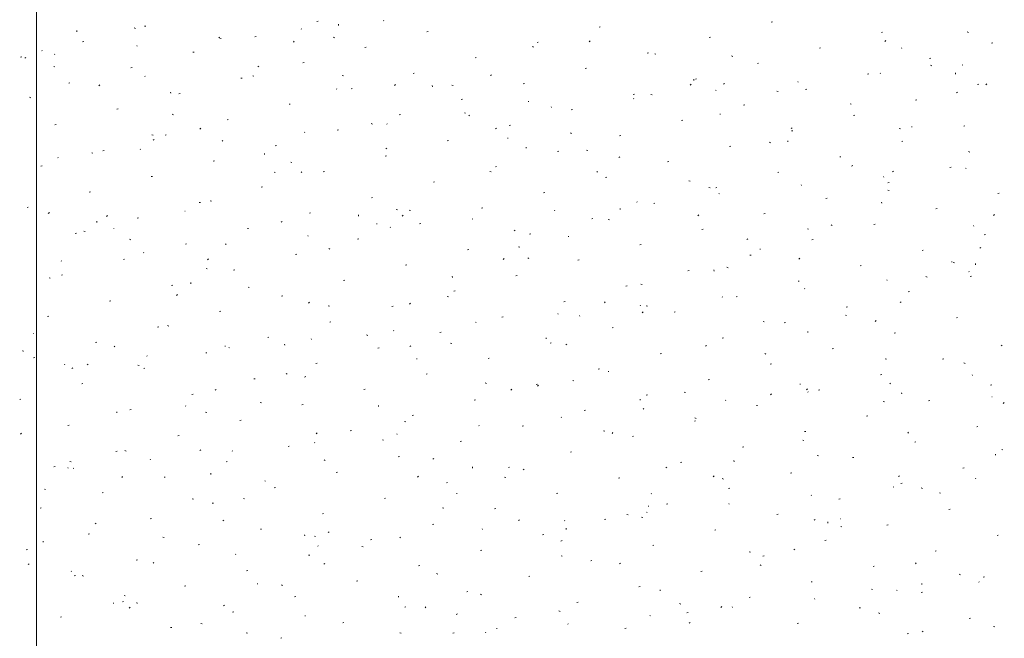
# Model space of a CAD drawing. Extents: x -740 to 300, y 62 to 1112.
# Tile 181 of 187: x -152 to -76, y 921 to 968. Entities that reach past the tile are written whole.
import ezdxf
from ezdxf.lldxf.tags import DXFTag

# ---------------------------------------------------------------- set-up
doc = ezdxf.new("R2010")
doc.units = 0
doc.layers.get('0').update_dxf_attribs({"lineweight": 13})
doc.layers.add('60- 61 allgemeine Ausstattung- 4 Terrassen', color=9, linetype='Continuous', lineweight=9, true_color=0x808080)
doc.layers.add('70 -71 Achsen- 1 Gebäudeachsen', color=7, linetype='STRICHPUNKT2-A06CPVBCL0', lineweight=18)
tags = doc.linetypes.add('STRICHPUNKT2-A06CPVBCL0', pattern=[12.7, 6.35, -3.175, 0, -3.175]).pattern_tags.tags
tags[10:11] = [DXFTag(74, 4), DXFTag(75, 0), DXFTag(340, '0'), DXFTag(46, 0.0), DXFTag(50, 0.0), DXFTag(44, 0.0), DXFTag(45, 0.0)]
tags[8:9] = [DXFTag(74, 4), DXFTag(75, 0), DXFTag(340, '0'), DXFTag(46, 0.0), DXFTag(50, 0.0), DXFTag(44, 0.0), DXFTag(45, 0.0)]
tags[6:7] = [DXFTag(74, 4), DXFTag(75, 0), DXFTag(340, '0'), DXFTag(46, 0.0), DXFTag(50, 0.0), DXFTag(44, 0.0), DXFTag(45, 0.0)]
tags[4:5] = [DXFTag(74, 4), DXFTag(75, 0), DXFTag(340, '0'), DXFTag(46, 0.0), DXFTag(50, 0.0), DXFTag(44, 0.0), DXFTag(45, 0.0)]

# ---------------------------------------------------------------- blocks, each defined once
blk = doc.blocks.new('Referenz-A06CPVBEL0')
at = {"layer": '60- 61 allgemeine Ausstattung- 4 Terrassen', "color": 0}
for p, q in [((-123.603, 968.202), (-123.635, 968.239)), ((-142.821, 967.657), (-142.73, 967.621)), ((-142.024, 967.778), (-141.928, 967.801)), ((-129.934, 967.553), (-129.967, 967.589)), ((-128.768, 968.157), (-128.672, 968.181)), ((-127.096, 967.85), (-127.105, 967.938)), ((-107.03, 967.724), (-106.935, 967.748)), ((-93.774, 968.104), (-93.679, 968.127)), ((-147.24, 967.36), (-147.25, 967.448)), ((-136.265, 966.903), (-136.298, 966.94)), ((-136.227, 966.865), (-136.133, 966.836)), ((-133.543, 966.966), (-133.447, 966.99)), ((-127.491, 966.939), (-127.4, 966.902)), ((-120.286, 967.345), (-120.191, 967.369)), ((-98.549, 966.913), (-98.454, 966.937)), ((-85.293, 967.292), (-85.198, 967.316)), ((-78.681, 967.344), (-78.587, 967.315)), ((-146.799, 966.587), (-146.703, 966.611)), ((-142.596, 966.254), (-142.629, 966.291)), ((-130.499, 966.634), (-130.571, 966.567)), ((-125.062, 966.155), (-124.966, 966.179)), ((-112.162, 966.221), (-112.071, 966.184)), ((-111.805, 966.534), (-111.71, 966.558)), ((-107.728, 966.658), (-107.8, 966.591)), ((-90.068, 966.102), (-89.973, 966.125)), ((-84.956, 966.682), (-85.028, 966.615)), ((-83.731, 966.123), (-83.715, 966.082)), ((-76.812, 966.481), (-76.716, 966.504)), ((-151.574, 965.396), (-151.478, 965.42)), ((-151.166, 965.385), (-151.247, 965.328)), ((-149.937, 965.928), (-149.92, 965.887)), ((-148.927, 965.605), (-148.96, 965.641)), ((-138.318, 965.776), (-138.222, 965.799)), ((-116.58, 965.343), (-116.485, 965.367)), ((-103.324, 965.722), (-103.229, 965.746)), ((-102.748, 965.666), (-102.654, 965.637)), ((-96.832, 965.503), (-96.741, 965.466)), ((-81.587, 965.29), (-81.492, 965.314)), ((-149.025, 964.689), (-148.934, 964.652)), ((-143.093, 964.585), (-142.997, 964.609)), ((-133.235, 964.717), (-133.315, 964.66)), ((-129.837, 964.964), (-129.741, 964.988)), ((-108.099, 964.532), (-108.004, 964.556)), ((-94.843, 964.911), (-94.748, 964.935)), ((-81.503, 964.784), (-81.412, 964.747)), ((-79.03, 964.784), (-79.063, 964.82)), ((-142.021, 963.927), (-141.977, 963.924)), ((-134.612, 963.774), (-134.516, 963.797)), ((-133.695, 963.97), (-133.604, 963.934)), ((-126.814, 963.987), (-126.72, 963.959)), ((-121.356, 964.153), (-121.26, 964.177)), ((-115.303, 964.048), (-115.384, 963.992)), ((-99.723, 963.61), (-99.732, 963.698)), ((-99.618, 963.72), (-99.523, 963.744)), ((-86.362, 964.1), (-86.267, 964.123)), ((-85.361, 964.134), (-85.394, 964.171)), ((-79.579, 964.1), (-79.588, 964.188)), ((-147.868, 963.394), (-147.772, 963.418)), ((-145.484, 963.265), (-145.556, 963.198)), ((-127.257, 962.953), (-127.213, 962.95)), ((-126.131, 962.962), (-126.035, 962.986)), ((-122.713, 963.29), (-122.785, 963.223)), ((-119.867, 963.12), (-119.876, 963.208)), ((-118.366, 963.252), (-118.274, 963.215)), ((-112.874, 963.341), (-112.779, 963.365)), ((-99.941, 963.314), (-100.013, 963.247)), ((-97.371, 963.38), (-97.452, 963.323)), ((-91.692, 963.485), (-91.725, 963.522)), ((-91.137, 962.909), (-91.042, 962.933)), ((-77.881, 963.288), (-77.786, 963.312)), ((-77.17, 963.338), (-77.242, 963.271)), ((-150.881, 962.309), (-150.787, 962.281)), ((-140.011, 962.629), (-140.02, 962.717)), ((-139.387, 962.583), (-139.291, 962.607)), ((-117.65, 962.151), (-117.554, 962.175)), ((-104.393, 962.53), (-104.298, 962.554)), ((-104.354, 962.186), (-104.387, 962.223)), ((-103.036, 962.534), (-102.945, 962.497)), ((-98.023, 962.836), (-98.056, 962.872)), ((-93.335, 962.788), (-93.241, 962.759)), ((-79.439, 962.712), (-79.52, 962.655)), ((-144.162, 961.392), (-144.066, 961.416)), ((-130.906, 961.772), (-130.81, 961.795)), ((-112.494, 961.978), (-112.449, 961.976)), ((-110.685, 961.537), (-110.718, 961.573)), ((-95.912, 961.718), (-95.817, 961.742)), ((-87.707, 961.816), (-87.615, 961.779)), ((-82.656, 962.098), (-82.561, 962.121)), ((-139.899, 961.002), (-139.808, 960.965)), ((-122.425, 960.96), (-122.329, 960.984)), ((-117.402, 961.11), (-117.308, 961.081)), ((-117.017, 960.888), (-117.05, 960.924)), ((-109.168, 961.339), (-109.073, 961.363)), ((-97.73, 961.004), (-97.685, 961.002)), ((-87.431, 960.907), (-87.336, 960.931)), ((-148.937, 960.202), (-148.841, 960.226)), ((-137.697, 959.921), (-137.769, 959.854)), ((-135.681, 960.581), (-135.585, 960.605)), ((-124.569, 960.283), (-124.478, 960.246)), ((-123.348, 960.238), (-123.381, 960.275)), ((-114.926, 959.945), (-114.998, 959.878)), ((-113.944, 960.149), (-113.848, 960.173)), ((-100.687, 960.528), (-100.592, 960.552)), ((-92.155, 959.97), (-92.227, 959.902)), ((-83.923, 959.91), (-83.829, 959.881)), ((-82.966, 960.03), (-82.922, 960.028)), ((-78.95, 960.096), (-78.855, 960.119)), ((-141.468, 959.432), (-141.374, 959.403)), ((-140.456, 959.39), (-140.36, 959.414)), ((-129.679, 959.589), (-129.712, 959.625)), ((-127.2, 959.77), (-127.104, 959.793)), ((-114.069, 959.181), (-114.052, 959.14)), ((-109.24, 959.565), (-109.149, 959.528)), ((-105.462, 959.337), (-105.367, 959.361)), ((-92.206, 959.716), (-92.111, 959.74)), ((-141.297, 959.071), (-141.378, 959.015)), ((-136.01, 958.94), (-136.043, 958.976)), ((-131.975, 958.579), (-131.879, 958.603)), ((-123.365, 958.403), (-123.446, 958.346)), ((-118.719, 958.958), (-118.623, 958.982)), ((-112.638, 958.389), (-112.647, 958.477)), ((-96.981, 958.526), (-96.886, 958.55)), ((-93.91, 958.847), (-93.819, 958.81)), ((-92.494, 958.879), (-92.503, 958.967)), ((-83.725, 958.905), (-83.63, 958.929)), ((-148.672, 957.641), (-148.705, 957.677)), ((-146.103, 958.033), (-146.011, 957.996)), ((-145.231, 958.2), (-145.135, 958.224)), ((-142.341, 958.29), (-142.374, 958.327)), ((-132.782, 957.898), (-132.791, 957.986)), ((-123.494, 957.768), (-123.398, 957.791)), ((-110.238, 958.147), (-110.142, 958.171)), ((-107.989, 958.232), (-107.895, 958.203)), ((-105.434, 957.734), (-105.514, 957.678)), ((-88.5, 957.714), (-88.405, 957.738)), ((-78.581, 958.128), (-78.489, 958.092)), ((-150.006, 957.009), (-149.91, 957.033)), ((-136.75, 957.388), (-136.654, 957.412)), ((-130.773, 957.315), (-130.682, 957.278)), ((-115.013, 956.956), (-114.917, 956.98)), ((-101.756, 957.335), (-101.661, 957.359)), ((-87.502, 957.066), (-87.583, 957.01)), ((-80.019, 956.903), (-79.924, 956.927)), ((-78.775, 956.82), (-78.808, 956.856)), ((-141.525, 956.198), (-141.429, 956.222)), ((-132.056, 956.554), (-131.962, 956.525)), ((-129.911, 956.577), (-129.983, 956.51)), ((-128.269, 956.577), (-128.173, 956.601)), ((-115.444, 956.596), (-115.352, 956.559)), ((-107.14, 956.601), (-107.212, 956.534)), ((-106.532, 956.145), (-106.436, 956.169)), ((-93.275, 956.524), (-93.18, 956.548)), ((-85.106, 956.171), (-85.139, 956.207)), ((-84.368, 956.625), (-84.44, 956.558)), ((-133.044, 955.386), (-132.948, 955.41)), ((-119.788, 955.766), (-119.692, 955.789)), ((-100.114, 955.878), (-100.023, 955.841)), ((-98.577, 955.354), (-98.483, 955.326)), ((-98.05, 955.333), (-97.955, 955.357)), ((-91.437, 955.521), (-91.47, 955.558)), ((-84.794, 955.712), (-84.699, 955.736)), ((-146.3, 955.007), (-146.204, 955.031)), ((-124.563, 954.575), (-124.467, 954.599)), ((-111.307, 954.954), (-111.211, 954.978)), ((-97.768, 954.872), (-97.801, 954.908)), ((-84.784, 955.16), (-84.693, 955.123)), ((-76.313, 954.901), (-76.218, 954.925)), ((-151.075, 953.817), (-150.98, 953.841)), ((-137.819, 954.196), (-137.723, 954.22)), ((-136.977, 954.346), (-136.886, 954.309)), ((-104.1, 954.223), (-104.132, 954.259)), ((-102.826, 954.143), (-102.73, 954.167)), ((-89.569, 954.522), (-89.474, 954.546)), ((-85.265, 954.148), (-85.274, 954.236)), ((-149.36, 953.426), (-149.44, 953.369)), ((-144.896, 953.209), (-144.968, 953.142)), ((-138.937, 953.537), (-138.892, 953.534)), ((-129.338, 953.384), (-129.242, 953.408)), ((-125.553, 953.167), (-125.562, 953.256)), ((-122.643, 953.676), (-122.549, 953.648)), ((-122.124, 953.233), (-122.196, 953.166)), ((-121.647, 953.627), (-121.556, 953.591)), ((-116.082, 953.764), (-115.986, 953.787)), ((-110.431, 953.573), (-110.464, 953.61)), ((-105.409, 953.658), (-105.418, 953.746)), ((-99.353, 953.257), (-99.425, 953.19)), ((-94.344, 953.331), (-94.249, 953.355)), ((-81.088, 953.71), (-80.993, 953.734)), ((-76.582, 953.281), (-76.654, 953.214)), ((-145.697, 952.677), (-145.706, 952.765)), ((-142.594, 953.005), (-142.498, 953.029)), ((-131.428, 952.757), (-131.509, 952.701)), ((-124.173, 952.563), (-124.129, 952.56)), ((-123.093, 952.274), (-123.126, 952.311)), ((-120.857, 952.573), (-120.761, 952.597)), ((-116.762, 952.924), (-116.795, 952.96)), ((-107.601, 952.952), (-107.505, 952.976)), ((-106.318, 952.909), (-106.226, 952.872)), ((-89.165, 952.477), (-89.07, 952.448)), ((-85.863, 952.52), (-85.768, 952.544)), ((-78.201, 952.434), (-78.184, 952.393)), ((-147.369, 951.815), (-147.274, 951.839)), ((-146.71, 951.998), (-146.616, 951.97)), ((-144.406, 952.24), (-144.389, 952.199)), ((-134.113, 952.194), (-134.017, 952.218)), ((-129.424, 951.625), (-129.457, 951.662)), ((-113.496, 952.089), (-113.577, 952.033)), ((-112.376, 951.762), (-112.28, 951.785)), ((-109.409, 951.589), (-109.365, 951.586)), ((-99.12, 952.141), (-99.024, 952.165)), ((-90.988, 952.191), (-90.897, 952.154)), ((-77.382, 951.708), (-77.287, 951.732)), ((-143.181, 951.377), (-143.089, 951.34)), ((-138.888, 951.003), (-138.792, 951.027)), ((-135.755, 950.976), (-135.788, 951.012)), ((-125.632, 951.382), (-125.536, 951.406)), ((-113.231, 950.799), (-113.137, 950.77)), ((-103.895, 950.95), (-103.799, 950.974)), ((-95.564, 951.421), (-95.645, 951.364)), ((-90.638, 951.329), (-90.543, 951.353)), ((-142.087, 950.326), (-142.119, 950.363)), ((-130.407, 950.192), (-130.311, 950.216)), ((-127.851, 950.659), (-127.76, 950.622)), ((-117.151, 950.571), (-117.055, 950.595)), ((-95.414, 950.139), (-95.318, 950.163)), ((-94.645, 950.615), (-94.601, 950.612)), ((-82.157, 950.518), (-82.062, 950.542)), ((-77.633, 950.752), (-77.713, 950.696)), ((-148.418, 949.677), (-148.451, 949.714)), ((-143.663, 949.813), (-143.568, 949.837)), ((-137.109, 949.864), (-137.181, 949.797)), ((-121.926, 949.38), (-121.83, 949.404)), ((-114.338, 949.889), (-114.41, 949.822)), ((-112.522, 949.94), (-112.43, 949.904)), ((-108.67, 949.76), (-108.574, 949.783)), ((-91.567, 949.913), (-91.639, 949.846)), ((-86.932, 949.327), (-86.837, 949.351)), ((-79.882, 949.641), (-79.837, 949.638)), ((-79.752, 949.599), (-79.658, 949.57)), ((-78.036, 949.417), (-78.045, 949.505)), ((-148.438, 948.622), (-148.343, 948.646)), ((-137.297, 949.121), (-137.203, 949.092)), ((-135.182, 949.001), (-135.086, 949.025)), ((-118.324, 948.437), (-118.333, 948.525)), ((-113.445, 948.569), (-113.349, 948.593)), ((-100.189, 948.948), (-100.093, 948.972)), ((-98.18, 948.927), (-98.189, 949.015)), ((-97.192, 949.222), (-97.101, 949.185)), ((-81.862, 948.504), (-81.771, 948.467)), ((-78.52, 948.856), (-78.553, 948.893)), ((-78.451, 948.516), (-78.356, 948.54)), ((-149.384, 948.408), (-149.293, 948.371)), ((-139.957, 947.811), (-139.862, 947.835)), ((-138.468, 947.946), (-138.477, 948.034)), ((-126.701, 948.19), (-126.605, 948.214)), ((-104.964, 947.758), (-104.868, 947.781)), ((-103.819, 947.921), (-103.724, 947.892)), ((-91.708, 948.137), (-91.612, 948.161)), ((-84.851, 948.207), (-84.884, 948.243)), ((-139.49, 947.112), (-139.571, 947.055)), ((-134.055, 947.69), (-133.964, 947.653)), ((-131.476, 946.999), (-131.38, 947.023)), ((-118.22, 947.378), (-118.124, 947.402)), ((-91.182, 947.557), (-91.215, 947.594)), ((-83.226, 947.325), (-83.131, 947.349)), ((-144.732, 946.62), (-144.637, 946.644)), ((-129.323, 946.52), (-129.395, 946.453)), ((-127.885, 946.243), (-127.791, 946.214)), ((-121.559, 946.444), (-121.639, 946.387)), ((-118.725, 946.972), (-118.634, 946.935)), ((-109.739, 946.567), (-109.643, 946.591)), ((-106.551, 946.544), (-106.623, 946.477)), ((-103.845, 946.259), (-103.878, 946.295)), ((-103.396, 946.253), (-103.304, 946.216)), ((-97.514, 946.908), (-97.547, 946.945)), ((-96.483, 946.946), (-96.387, 946.97)), ((-83.78, 946.569), (-83.852, 946.501)), ((-136.251, 945.809), (-136.156, 945.833)), ((-122.995, 946.188), (-122.899, 946.212)), ((-110.176, 945.609), (-110.209, 945.646)), ((-108.538, 945.493), (-108.521, 945.452)), ((-103.627, 945.775), (-103.708, 945.719)), ((-101.258, 945.756), (-101.162, 945.779)), ((-88.066, 945.535), (-87.975, 945.498)), ((-88.002, 946.135), (-87.906, 946.159)), ((-149.507, 945.43), (-149.412, 945.453)), ((-140.259, 944.721), (-140.167, 944.684)), ((-127.77, 944.997), (-127.674, 945.021)), ((-116.507, 944.96), (-116.54, 944.997)), ((-114.514, 945.376), (-114.418, 945.4)), ((-94.406, 945.043), (-94.312, 945.015)), ((-92.777, 944.944), (-92.681, 944.968)), ((-85.695, 945.107), (-85.776, 945.051)), ((-79.52, 945.323), (-79.425, 945.347)), ((-150.616, 944.121), (-150.572, 944.118)), ((-141.026, 944.618), (-140.931, 944.642)), ((-124.929, 944.003), (-124.838, 943.966)), ((-122.838, 944.311), (-122.871, 944.347)), ((-119.289, 944.186), (-119.193, 944.21)), ((-106.033, 944.565), (-105.937, 944.589)), ((-90.951, 944.196), (-90.96, 944.284)), ((-84.296, 944.133), (-84.2, 944.157)), ((-145.801, 943.428), (-145.706, 943.451)), ((-132.545, 943.807), (-132.45, 943.831)), ((-131.239, 943.215), (-131.248, 943.304)), ((-129.169, 943.661), (-129.202, 943.698)), ((-118.473, 943.365), (-118.378, 943.337)), ((-111.095, 943.706), (-111.104, 943.794)), ((-110.808, 943.374), (-110.712, 943.398)), ((-109.599, 943.285), (-109.508, 943.248)), ((-98.765, 943.2), (-98.837, 943.133)), ((-97.552, 943.754), (-97.456, 943.777)), ((-75.994, 943.224), (-76.066, 943.157)), ((-151.383, 942.725), (-151.392, 942.813)), ((-144.308, 943.152), (-144.38, 943.085)), ((-137.32, 942.616), (-137.225, 942.64)), ((-135.852, 943.147), (-135.808, 943.144)), ((-135.501, 943.012), (-135.534, 943.049)), ((-124.064, 942.995), (-123.968, 943.019)), ((-121.536, 943.176), (-121.608, 943.109)), ((-102.327, 942.563), (-102.231, 942.587)), ((-94.27, 942.566), (-94.179, 942.529)), ((-89.071, 942.942), (-88.975, 942.966)), ((-150.576, 942.237), (-150.481, 942.261)), ((-148.163, 941.713), (-148.196, 941.75)), ((-146.462, 941.752), (-146.371, 941.716)), ((-142.539, 941.687), (-142.445, 941.659)), ((-141.832, 942.363), (-141.865, 942.399)), ((-128.839, 941.805), (-128.744, 941.829)), ((-121.089, 942.173), (-121.044, 942.17)), ((-115.583, 942.184), (-115.487, 942.208)), ((-93.846, 941.752), (-93.75, 941.775)), ((-84.994, 942.166), (-84.9, 942.137)), ((-80.59, 942.131), (-80.494, 942.155)), ((-78.94, 941.848), (-78.849, 941.811)), ((-147.553, 941.466), (-147.634, 941.41)), ((-142.095, 941.426), (-142, 941.449)), ((-131.133, 941.034), (-131.041, 940.997)), ((-120.358, 940.993), (-120.262, 941.017)), ((-107.102, 941.372), (-107.006, 941.396)), ((-106.325, 941.199), (-106.28, 941.196)), ((-85.365, 940.94), (-85.269, 940.964)), ((-78.265, 940.892), (-78.298, 940.929)), ((-146.87, 940.235), (-146.775, 940.259)), ((-133.614, 940.614), (-133.519, 940.638)), ((-129.621, 940.798), (-129.702, 940.742)), ((-115.803, 940.316), (-115.712, 940.279)), ((-111.877, 940.182), (-111.781, 940.206)), ((-109.06, 940.488), (-108.966, 940.459)), ((-98.621, 940.561), (-98.525, 940.585)), ((-91.561, 940.225), (-91.517, 940.222)), ((-84.596, 940.243), (-84.629, 940.28)), ((-138.389, 939.424), (-138.294, 939.447)), ((-136.521, 939.808), (-136.593, 939.741)), ((-125.133, 939.803), (-125.038, 939.827)), ((-113.75, 939.832), (-113.822, 939.765)), ((-111.69, 940.13), (-111.77, 940.073)), ((-100.474, 939.598), (-100.382, 939.561)), ((-93.758, 939.462), (-93.838, 939.405)), ((-90.978, 939.856), (-91.05, 939.789)), ((-90.928, 939.594), (-90.961, 939.63)), ((-90.14, 939.75), (-90.044, 939.773)), ((-83.722, 939.465), (-83.731, 939.553)), ((-76.884, 940.129), (-76.788, 940.153)), ((-151.645, 939.045), (-151.55, 939.068)), ((-133.127, 938.81), (-133.033, 938.781)), ((-116.652, 938.991), (-116.556, 939.015)), ((-103.866, 938.975), (-103.875, 939.063)), ((-103.396, 939.371), (-103.3, 939.394)), ((-97.259, 938.944), (-97.292, 938.981)), ((-85.144, 938.879), (-85.053, 938.842)), ((-81.659, 938.938), (-81.563, 938.962)), ((-76.797, 939.251), (-76.753, 939.248)), ((-75.826, 938.793), (-75.907, 938.737)), ((-144.154, 937.994), (-144.163, 938.082)), ((-143.164, 938.233), (-143.069, 938.257)), ((-138.875, 938.551), (-138.859, 938.51)), ((-137.336, 938.065), (-137.245, 938.028)), ((-129.908, 938.612), (-129.813, 938.636)), ((-124.01, 938.485), (-124.019, 938.573)), ((-108.171, 938.18), (-108.075, 938.204)), ((-103.59, 938.295), (-103.623, 938.332)), ((-94.915, 938.559), (-94.819, 938.583)), ((-134.683, 937.422), (-134.588, 937.446)), ((-122.007, 937.347), (-121.916, 937.31)), ((-121.427, 937.801), (-121.332, 937.825)), ((-109.921, 937.646), (-109.954, 937.682)), ((-99.69, 937.369), (-99.594, 937.392)), ((-99.648, 937.61), (-99.554, 937.581)), ((-86.434, 937.748), (-86.338, 937.771)), ((-151.506, 936.439), (-151.578, 936.372)), ((-147.939, 937.043), (-147.844, 937.066)), ((-128.735, 936.463), (-128.807, 936.396)), ((-126.202, 936.61), (-126.107, 936.634)), ((-122.583, 936.347), (-122.616, 936.383)), ((-116.252, 936.996), (-116.285, 937.033)), ((-112.946, 936.989), (-112.85, 937.013)), ((-106.677, 936.629), (-106.586, 936.592)), ((-105.963, 936.488), (-106.035, 936.421)), ((-91.209, 936.557), (-91.113, 936.581)), ((-83.192, 936.512), (-83.264, 936.445)), ((-77.953, 936.936), (-77.857, 936.96)), ((-139.458, 936.231), (-139.363, 936.255)), ((-128.915, 935.698), (-128.948, 935.734)), ((-123.714, 935.932), (-123.62, 935.903)), ((-117.721, 935.799), (-117.626, 935.823)), ((-104.465, 936.178), (-104.369, 936.202)), ((-91.348, 935.91), (-91.257, 935.874)), ((-82.728, 935.746), (-82.632, 935.769)), ((-144.233, 935.041), (-144.138, 935.064)), ((-143.54, 935.097), (-143.449, 935.06)), ((-137.684, 935.153), (-137.764, 935.096)), ((-135.246, 935.048), (-135.279, 935.085)), ((-130.977, 935.42), (-130.882, 935.444)), ((-109.24, 934.987), (-109.144, 935.011)), ((-95.984, 935.367), (-95.888, 935.39)), ((-76.018, 935.192), (-75.927, 935.155)), ((-147.781, 934.254), (-147.687, 934.225)), ((-141.577, 934.399), (-141.61, 934.435)), ((-135.752, 934.229), (-135.657, 934.253)), ((-128.211, 934.378), (-128.119, 934.341)), ((-122.496, 934.608), (-122.401, 934.632)), ((-119.752, 934.484), (-119.833, 934.428)), ((-100.759, 934.176), (-100.663, 934.2)), ((-96.637, 934.244), (-96.646, 934.332)), ((-90.235, 934.732), (-90.141, 934.704)), ((-87.503, 934.555), (-87.407, 934.579)), ((-76.492, 934.734), (-76.502, 934.822)), ((-149.008, 933.85), (-148.913, 933.874)), ((-147.908, 933.75), (-147.941, 933.786)), ((-147.532, 933.732), (-147.487, 933.729)), ((-136.925, 933.263), (-136.934, 933.351)), ((-127.271, 933.418), (-127.176, 933.442)), ((-116.781, 933.754), (-116.79, 933.842)), ((-114.015, 933.797), (-113.92, 933.821)), ((-112.881, 933.66), (-112.79, 933.623)), ((-101.82, 933.816), (-101.901, 933.76)), ((-92.278, 933.365), (-92.182, 933.388)), ((-79.022, 933.744), (-78.926, 933.767)), ((-143.72, 933.095), (-143.792, 933.028)), ((-140.527, 933.039), (-140.432, 933.062)), ((-132.768, 932.758), (-132.724, 932.755)), ((-120.948, 933.119), (-121.02, 933.052)), ((-118.79, 932.606), (-118.695, 932.63)), ((-114.302, 933.054), (-114.208, 933.026)), ((-105.534, 932.985), (-105.438, 933.009)), ((-98.177, 933.143), (-98.249, 933.076)), ((-97.552, 932.942), (-97.46, 932.905)), ((-83.889, 933.148), (-83.969, 933.091)), ((-78.011, 932.929), (-78.043, 932.965)), ((-149.744, 932.128), (-149.653, 932.091)), ((-145.302, 931.848), (-145.207, 931.872)), ((-132.046, 932.227), (-131.951, 932.251)), ((-97.053, 932.174), (-96.957, 932.198)), ((-84.342, 932.279), (-84.375, 932.316)), ((-83.797, 932.553), (-83.701, 932.577)), ((-82.222, 932.223), (-82.131, 932.186)), ((-80.823, 931.855), (-80.729, 931.826)), ((-138.368, 931.376), (-138.274, 931.348)), ((-134.414, 931.409), (-134.323, 931.373)), ((-123.565, 931.416), (-123.47, 931.44)), ((-118.004, 931.784), (-117.96, 931.781)), ((-110.309, 931.795), (-110.214, 931.819)), ((-103.007, 931.804), (-102.991, 931.763)), ((-90.673, 931.63), (-90.706, 931.666)), ((-88.572, 931.363), (-88.476, 931.386)), ((-150.078, 930.657), (-149.982, 930.681)), ((-136.821, 931.037), (-136.726, 931.06)), ((-119.085, 930.691), (-118.994, 930.654)), ((-115.084, 930.604), (-114.989, 930.628)), ((-103.335, 930.331), (-103.368, 930.368)), ((-103.24, 930.81), (-103.196, 930.807)), ((-101.828, 930.983), (-101.732, 931.007)), ((-97.004, 930.981), (-97.037, 931.017)), ((-80.091, 930.551), (-79.995, 930.575)), ((-141.596, 929.846), (-141.501, 929.87)), ((-135.933, 929.751), (-136.005, 929.684)), ((-128.34, 930.225), (-128.245, 930.249)), ((-113.162, 929.775), (-113.234, 929.708)), ((-109.666, 929.682), (-109.699, 929.718)), ((-106.603, 929.793), (-106.508, 929.817)), ((-104.889, 930.177), (-104.795, 930.148)), ((-103.755, 929.973), (-103.664, 929.936)), ((-93.347, 930.172), (-93.251, 930.196)), ((-90.39, 929.799), (-90.462, 929.732)), ((-89.407, 929.513), (-89.417, 929.601)), ((-88.477, 929.836), (-88.432, 929.833)), ((-145.746, 929.507), (-145.827, 929.451)), ((-133.115, 929.035), (-133.02, 929.058)), ((-127.815, 928.839), (-127.895, 928.783)), ((-119.859, 929.414), (-119.764, 929.438)), ((-115.998, 929.032), (-116.03, 929.069)), ((-109.552, 929.023), (-109.561, 929.111)), ((-98.122, 928.981), (-98.027, 929.005)), ((-88.426, 929.255), (-88.334, 929.218)), ((-84.866, 929.361), (-84.77, 929.384)), ((-149.84, 928.042), (-149.849, 928.13)), ((-146.372, 928.655), (-146.276, 928.679)), ((-140.618, 928.441), (-140.527, 928.404)), ((-129.696, 928.533), (-129.705, 928.621)), ((-128.956, 928.499), (-128.862, 928.47)), ((-124.634, 928.223), (-124.539, 928.247)), ((-122.329, 928.383), (-122.362, 928.42)), ((-111.378, 928.602), (-111.283, 928.626)), ((-109.883, 928.171), (-109.963, 928.114)), ((-89.641, 928.17), (-89.545, 928.194)), ((-76.385, 928.549), (-76.289, 928.573)), ((-151.147, 927.465), (-151.051, 927.489)), ((-137.89, 927.844), (-137.795, 927.868)), ((-128.66, 927.734), (-128.693, 927.77)), ((-125.289, 927.722), (-125.197, 927.686)), ((-116.153, 927.412), (-116.058, 927.436)), ((-102.897, 927.791), (-102.802, 927.815)), ((-95.477, 927.299), (-95.383, 927.27)), ((-91.951, 927.502), (-92.032, 927.446)), ((-81.16, 927.359), (-81.064, 927.382)), ((-142.666, 926.653), (-142.57, 926.677)), ((-134.991, 927.084), (-135.024, 927.121)), ((-129.409, 927.033), (-129.314, 927.056)), ((-109.959, 927.004), (-109.868, 926.967)), ((-107.672, 926.6), (-107.577, 926.624)), ((-94.416, 926.979), (-94.321, 927.003)), ((-150.918, 926.383), (-150.99, 926.315)), ((-147.653, 925.786), (-147.686, 925.822)), ((-141.322, 926.435), (-141.355, 926.472)), ((-134.184, 925.842), (-134.089, 925.866)), ((-128.147, 926.407), (-128.219, 926.34)), ((-120.928, 926.221), (-120.833, 926.245)), ((-105.375, 926.431), (-105.447, 926.364)), ((-99.191, 925.789), (-99.096, 925.813)), ((-94.629, 926.286), (-94.538, 926.249)), ((-85.935, 926.168), (-85.839, 926.192)), ((-82.604, 926.455), (-82.676, 926.388)), ((-147.441, 925.463), (-147.345, 925.487)), ((-146.822, 925.472), (-146.731, 925.435)), ((-125.703, 925.031), (-125.608, 925.054)), ((-119.543, 925.621), (-119.449, 925.592)), ((-112.447, 925.41), (-112.352, 925.434)), ((-90.71, 924.977), (-90.615, 925.001)), ((-79.3, 925.568), (-79.209, 925.531)), ((-77.756, 924.965), (-77.789, 925.001)), ((-77.454, 925.357), (-77.358, 925.38)), ((-138.96, 924.651), (-138.864, 924.675)), ((-133.345, 924.862), (-133.328, 924.821)), ((-131.492, 924.754), (-131.401, 924.717)), ((-117.222, 924.219), (-117.127, 924.243)), ((-103.966, 924.598), (-103.871, 924.622)), ((-102.322, 924.292), (-102.332, 924.38)), ((-86.064, 924.421), (-85.97, 924.393)), ((-84.087, 924.315), (-84.12, 924.352)), ((-82.178, 924.782), (-82.188, 924.87)), ((-143.735, 923.461), (-143.639, 923.485)), ((-143.61, 923.943), (-143.516, 923.914)), ((-130.478, 923.84), (-130.383, 923.864)), ((-122.467, 923.802), (-122.476, 923.89)), ((-116.163, 924.035), (-116.072, 923.998)), ((-95.485, 923.787), (-95.39, 923.811)), ((-90.418, 923.666), (-90.451, 923.703)), ((-82.229, 924.166), (-82.133, 924.19)), ((-144.447, 923.342), (-144.403, 923.339)), ((-143.131, 923.038), (-143.203, 922.971)), ((-142.611, 923.311), (-142.62, 923.399)), ((-135.877, 923.194), (-135.958, 923.137)), ((-121.997, 923.029), (-121.902, 923.052)), ((-120.36, 923.062), (-120.432, 922.995)), ((-110.131, 922.743), (-110.037, 922.715)), ((-108.741, 923.408), (-108.646, 923.432)), ((-100.833, 923.317), (-100.742, 923.28)), ((-97.589, 923.087), (-97.661, 923.02)), ((-96.749, 923.017), (-96.782, 923.053)), ((-87.004, 922.975), (-86.909, 922.999)), ((-148.51, 922.27), (-148.414, 922.294)), ((-135.254, 922.649), (-135.158, 922.673)), ((-129.683, 922.368), (-129.639, 922.365)), ((-117.945, 922.525), (-118.026, 922.469)), ((-113.516, 922.217), (-113.421, 922.241)), ((-103.08, 922.367), (-103.113, 922.404)), ((-100.26, 922.596), (-100.165, 922.62)), ((-85.504, 922.599), (-85.412, 922.562)), ((-78.523, 922.164), (-78.427, 922.188)), ((-140.029, 921.459), (-139.933, 921.483)), ((-137.696, 921.785), (-137.605, 921.748)), ((-126.772, 921.838), (-126.677, 921.862)), ((-114.92, 921.394), (-114.875, 921.391)), ((-109.412, 921.718), (-109.445, 921.755)), ((-105.035, 921.406), (-104.94, 921.43)), ((-100.014, 921.857), (-100.094, 921.8)), ((-91.779, 921.785), (-91.684, 921.809)), ((-76.652, 921.544), (-76.558, 921.515)), ((-134.197, 921.065), (-134.103, 921.037)), ((-131.548, 920.647), (-131.452, 920.671)), ((-122.367, 921.067), (-122.275, 921.03)), ((-118.291, 921.027), (-118.196, 921.05)), ((-115.743, 921.069), (-115.776, 921.105)), ((-83.298, 920.973), (-83.203, 920.997)), ((-82.082, 921.189), (-82.162, 921.132))]:
    blk.add_line(p, q, dxfattribs=at)
at = {"layer": '70 -71 Achsen- 1 Gebäudeachsen', "color": 0, "linetype": 'STRICHPUNKT2-A06CPVBCL0', "ltscale": 0.18}
blk.add_line((-150.356, 1084.852), (-150.356, 85.412), dxfattribs=at)

msp = doc.modelspace()

# ---------------------------------------------------------------- block references
at = {"color": 8, "lineweight": 13, "ltscale": 0.13, "true_color": 0x808080}
msp.add_blockref('Referenz-A06CPVBEL0', (0, 0), dxfattribs=at)

doc.saveas('drawing.dxf')
